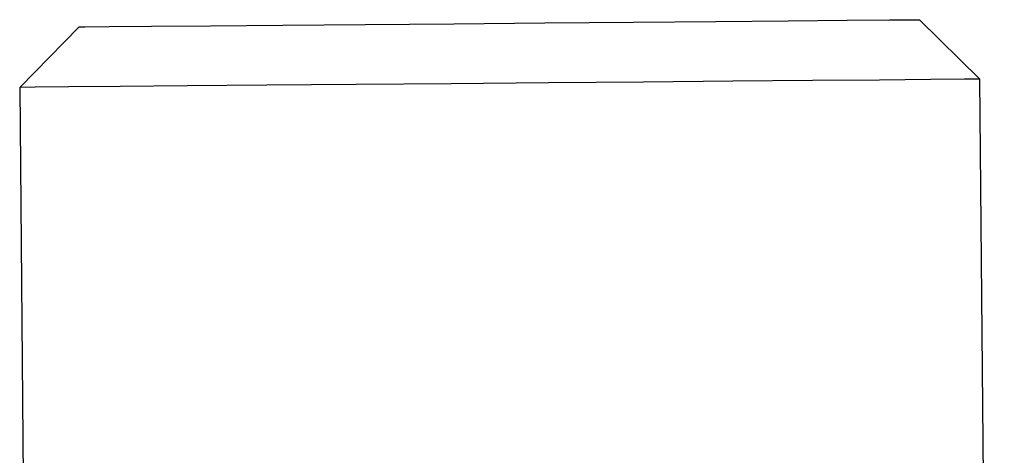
# Model space of a CAD drawing. Header units: millimetres. Extents: x 19 to 411, y 18 to 285.
# Tile 14 of 58: x 137.05 to 145.25, y 225.44 to 229.07. Entities that reach past the tile are written whole.
import ezdxf

# ---------------------------------------------------------------- set-up
doc = ezdxf.new("R2010")
doc.units = ezdxf.units.MM

msp = doc.modelspace()

# ---------------------------------------------------------------- linework, layer by layer
at = {"color": 7, "linetype": 'Continuous', "lineweight": 25}
for p, q in [((145.049058, 228.570962), (144.54478, 229.066649)), ((137.545042, 229.006515), (137.049355, 228.502238)), ((145.251788, 204.971836), (145.049058, 228.570962)), ((137.049355, 228.502238), (137.252085, 204.903112))]:
    msp.add_line(p, q, dxfattribs=at)
at = {"color": 7, "linetype": 'Continuous', "lineweight": 25, "flags": 128}
for points in [[(137.545042, 229.006515), (137.591146, 229.00691), (137.793615, 229.008654), (138.148107, 229.011694), (138.638049, 229.015903), (139.240541, 229.021081), (139.927395, 229.026982), (140.666507, 229.03333), (141.423315, 229.039834), (142.162427, 229.046182), (142.849281, 229.052083), (143.451773, 229.057261), (143.941715, 229.061471), (144.296207, 229.064511), (144.498676, 229.066254), (144.54478, 229.066649)], [(145.049058, 228.570962), (145.043924, 228.570917), (144.92137, 228.569867), (144.640289, 228.567453), (144.212194, 228.563772), (143.6546, 228.558981), (142.990343, 228.553274), (142.246611, 228.546889), (141.453862, 228.540079), (140.64455, 228.533128), (139.851801, 228.526311), (139.108069, 228.519925), (138.443813, 228.514218), (137.886219, 228.509428), (137.458123, 228.505754), (137.177043, 228.503333), (137.054488, 228.502282), (137.049355, 228.502238)]]:
    msp.add_lwpolyline(points, dxfattribs=at)

doc.saveas('drawing.dxf')
